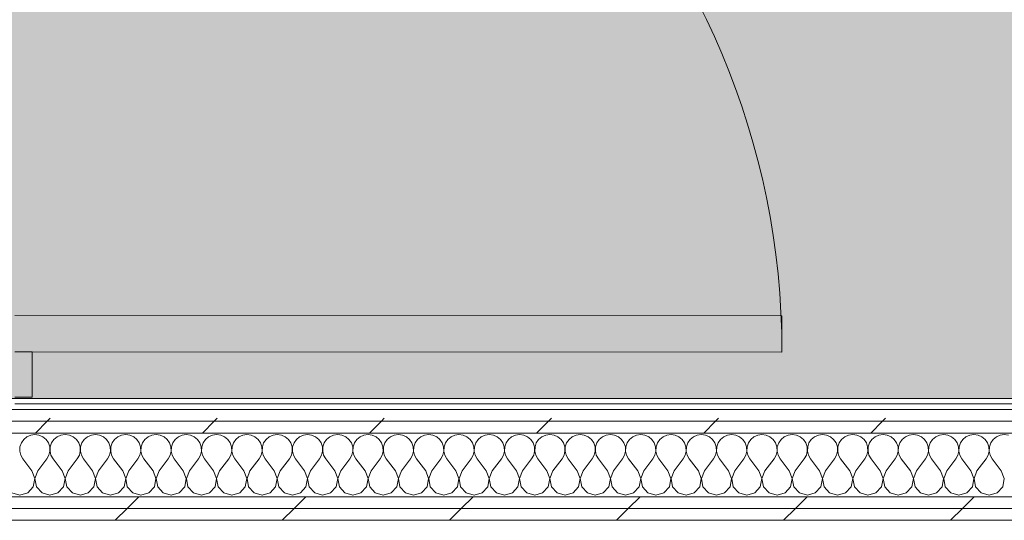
# Model space of a CAD drawing. Header units: millimetres. Extents: x -30280 to 19093, y -19284 to 4746.
# Tile 196 of 256: x -1550 to -467, y -17072 to -16521. Entities that reach past the tile are written whole.
import ezdxf

# ---------------------------------------------------------------- set-up
doc = ezdxf.new("R2010")
doc.units = ezdxf.units.MM
doc.header["$MEASUREMENT"] = 0
doc.linetypes.add('Wipeout_Contour', pattern=[1000, 0, -1000])
for name, color, linetype in [('Nuevo_07_CR_Cel Ras pladur', 7, 'Continuous'), ('Nuevo_08_E_Envans secs', 7, 'Continuous'), ('Nuevo_Puertas Archicad', 7, 'Continuous')]:
    doc.layers.add(name, color=color, linetype=linetype)
for name, color, linetype, lineweight, true_color in [('Nuevo_07_CR_Cel Ras pladur_Pluma_Nº__102', 7, 'Continuous', 5, 0xcccccc), ('Nuevo_08_E_Envans secs_Pluma_Nº__102', 7, 'Continuous', 5, 0xcccccc), ('Nuevo_08_E_Envans secs_Pluma_Nº__171', 171, 'Continuous', 13, 0xaaaaff), ('Nuevo_08_E_Envans secs_Pluma_Nº__177', 7, 'Continuous', 15, 0xf7e046), ('Nuevo_Puertas Archicad_Pluma_Nº__3', 7, 'Continuous', 5, 0xa4a4a4)]:
    doc.layers.add(name, color=color, linetype=linetype, lineweight=lineweight, true_color=true_color)
doc.layers.add('Nuevo_08_E_Envans secs_Pluma_Nº__1', color=7, linetype='Continuous', lineweight=5)
doc.layers.add('Nuevo_Puertas Archicad_Pluma_Nº__1', color=7, linetype='Continuous', lineweight=5)
pattern_1 = [(45, (0, 0), (-183.8478, 183.8478), [195, -65]), (45, (7e-14, 183.85), (-183.8478, 183.8478), [195, -65])]

# ---------------------------------------------------------------- blocks, each defined once
blk = doc.blocks.new('Forjado_1_1', base_point=(-28050.8, 1700.9))
at = {"layer": 'Nuevo_07_CR_Cel Ras pladur_Pluma_Nº__102', "linetype": 'Continuous', "lineweight": 0, "true_color": 0x333333}
h = blk.add_hatch(color=250, dxfattribs=at)
h.paths.add_polyline_path([(-28050.8, 1700.9), (-1702.1, 1700.9), (-1556.1, 1700.9), (-1556.1, -1704), (-1619.1, -1704), (-1619.1, -6940.7), (-1544.1, -6940.7), (-1544.1, -7505.7), (-1616.3, -7505.7), (-1616, -11924), (-1552.9, -11924), (-1552.9, -12504), (-2036.1, -12504), (-2036.1, -12340.7), (-6985.4, -12340.7), (-6985.4, -12549.3), (-7491.4, -12549.3), (-7491.4, -12393.7), (-10655.9, -12393.7), (-10657.1, -13685.1), (-1603.6, -13694.6), (-1609.2, -16938), (375.9, -16938), (375.9, -16739), (1128.9, -16739), (1128.9, -17067), (2622.9, -17067), (5778.9, -17067), (5778.9, -16739), (6378.9, -16739), (6378.9, -12489), (5778.9, -12489), (5763.9, -12070), (3832.9, -12070), (2768.9, -12070), (2768.9, -12619.1), (2622.9, -12619.1), (2622.9, -12070), (843.9, -12070), (843.9, -12504), (363.9, -12504), (363.9, -11924), (6641.9, -11924), (6627.9, -9204), (6003.9, -9207.4), (6010.9, -7490.7), (5790.9, -7490.7), (5790.9, -6940.7), (6010.9, -6940.7), (6010.9, -1710.7), (5770.9, -1710.7), (5770.9, 3861.7), (-28038.8, 3861.7)])
h.paths.add_polyline_path([(7.4, -9099.1), (-1192.6, -9099.1), (-1192.6, 1700.9), (7.4, 1700.9)], flags=0)
h.paths.add_polyline_path([(-1181.1, -11348.2), (-1181.1, -9848.2), (5718.9, -9848.2), (5718.9, -11348.2)], flags=0)
h.paths.add_polyline_path([(38, -16371.5), (-1162, -16371.5), (-1162, -12771.5), (38, -12771.5)], flags=0)
h.paths.add_polyline_path([(2309.4, -16371.5), (1109.4, -16371.5), (1109.4, -12771.5), (2309.4, -12771.5)], flags=0)
h.paths.add_polyline_path([(2226.8, -8799.1), (2226.8, 1400.9), (3726.8, 1400.9), (3726.8, -8799.1)], flags=0)
h.paths.add_polyline_path([(3832.9, -12471.5), (5032.9, -12471.5), (5032.9, -16671.5), (3832.9, -16671.5)], flags=0)
at = {"layer": 'Nuevo_07_CR_Cel Ras pladur_Pluma_Nº__102', "color": 254, "linetype": 'Continuous', "lineweight": 5, "true_color": 0xcccccc, "flags": 128}
blk.add_lwpolyline([(1128.9, -16739), (375.9, -16739), (375.9, -16938), (-1609.2, -16938), (-1603.6, -13694.6), (-10657.1, -13685.1), (-10655.9, -12393.7), (-7491.4, -12393.7), (-7491.4, -12549.3), (-6985.4, -12549.3), (-6985.4, -12340.7), (-2036.1, -12340.7), (-2036.1, -12504), (-1552.9, -12504), (-1552.9, -11924), (-1616, -11924), (-1616.3, -7505.7)], dxfattribs=at)
blk = doc.blocks.new('Puerta 27_6')
at = {"layer": 'Nuevo_Puertas Archicad_Pluma_Nº__1', "color": 7, "linetype": 'Continuous', "lineweight": 5}
for p, q in [((382, 0), (382, 844)), ((382, 844), (422, 844)), ((422, 844), (422, 0)), ((422, 19), (472, 19)), ((422, 0), (422, 19)), ((472, 19), (472, 0))]:
    blk.add_line(p, q, dxfattribs=at)
at = {"layer": 'Nuevo_Puertas Archicad_Pluma_Nº__3', "color": 253, "linetype": 'Continuous', "lineweight": 5, "true_color": 0xa4a4a4}
blk.add_arc((422, 0), 844, 90, 180, dxfattribs=at)
blk = doc.blocks.new('Muro_61_1', base_point=(-1689.4, -17084))
at = {"layer": 'Nuevo_Puertas Archicad', "color": 253, "linetype": 'Continuous', "lineweight": 5, "true_color": 0xa4a4a6, "zscale": 1000, "rotation": 269.9576557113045}
blk.add_blockref('Puerta 27_6', (-1555, -16464.6), dxfattribs=at)
blk = doc.blocks.new('*X770')
at = {"layer": 'Nuevo_08_E_Envans secs_Pluma_Nº__102', "color": 254, "linetype": 'Continuous', "lineweight": 5, "true_color": 0xcccccc}
for p, q in [((-1548.2, -16986.9), (-1549.7, -16991.2)), ((-1545.6, -16983.1), (-1548.2, -16986.9)), ((-1542.1, -16980.1), (-1545.6, -16983.1)), ((-1537.9, -16978.3), (-1542.1, -16980.1)), ((-1533.3, -16977.6), (-1537.9, -16978.3)), ((-1528.8, -16978.3), (-1533.3, -16977.6)), ((-1524.6, -16980.1), (-1528.8, -16978.3)), ((-1521, -16983.1), (-1524.6, -16980.1)), ((-1518.4, -16986.9), (-1521, -16983.1)), ((-1517, -16991.2), (-1518.4, -16986.9)), ((-1514.9, -16986.9), (-1516.4, -16991.2)), ((-1512.3, -16983.1), (-1514.9, -16986.9)), ((-1508.8, -16980.1), (-1512.3, -16983.1)), ((-1504.6, -16978.3), (-1508.8, -16980.1)), ((-1500, -16977.6), (-1504.6, -16978.3)), ((-1495.4, -16978.3), (-1500, -16977.6)), ((-1491.2, -16980.1), (-1495.4, -16978.3)), ((-1487.7, -16983.1), (-1491.2, -16980.1)), ((-1485.1, -16986.9), (-1487.7, -16983.1)), ((-1483.6, -16991.2), (-1485.1, -16986.9)), ((-1481.6, -16986.9), (-1483, -16991.2)), ((-1479, -16983.1), (-1481.6, -16986.9)), ((-1475.4, -16980.1), (-1479, -16983.1)), ((-1471.2, -16978.3), (-1475.4, -16980.1)), ((-1466.7, -16977.6), (-1471.2, -16978.3)), ((-1462.1, -16978.3), (-1466.7, -16977.6)), ((-1457.9, -16980.1), (-1462.1, -16978.3)), ((-1454.4, -16983.1), (-1457.9, -16980.1)), ((-1451.8, -16986.9), (-1454.4, -16983.1)), ((-1450.3, -16991.2), (-1451.8, -16986.9)), ((-1448.2, -16986.9), (-1449.7, -16991.2)), ((-1445.6, -16983.1), (-1448.2, -16986.9)), ((-1442.1, -16980.1), (-1445.6, -16983.1)), ((-1437.9, -16978.3), (-1442.1, -16980.1)), ((-1433.3, -16977.6), (-1437.9, -16978.3)), ((-1428.8, -16978.3), (-1433.3, -16977.6)), ((-1424.6, -16980.1), (-1428.8, -16978.3)), ((-1421, -16983.1), (-1424.6, -16980.1)), ((-1418.4, -16986.9), (-1421, -16983.1)), ((-1417, -16991.2), (-1418.4, -16986.9)), ((-1414.9, -16986.9), (-1416.4, -16991.2)), ((-1412.3, -16983.1), (-1414.9, -16986.9)), ((-1408.8, -16980.1), (-1412.3, -16983.1)), ((-1404.6, -16978.3), (-1408.8, -16980.1)), ((-1400, -16977.6), (-1404.6, -16978.3)), ((-1395.4, -16978.3), (-1400, -16977.6)), ((-1391.2, -16980.1), (-1395.4, -16978.3)), ((-1387.7, -16983.1), (-1391.2, -16980.1)), ((-1385.1, -16986.9), (-1387.7, -16983.1)), ((-1383.6, -16991.2), (-1385.1, -16986.9)), ((-1381.6, -16986.9), (-1383, -16991.2)), ((-1379, -16983.1), (-1381.6, -16986.9)), ((-1375.4, -16980.1), (-1379, -16983.1)), ((-1371.2, -16978.3), (-1375.4, -16980.1)), ((-1366.7, -16977.6), (-1371.2, -16978.3)), ((-1362.1, -16978.3), (-1366.7, -16977.6)), ((-1357.9, -16980.1), (-1362.1, -16978.3)), ((-1354.4, -16983.1), (-1357.9, -16980.1)), ((-1351.8, -16986.9), (-1354.4, -16983.1)), ((-1350.3, -16991.2), (-1351.8, -16986.9)), ((-1348.2, -16986.9), (-1349.7, -16991.2)), ((-1345.6, -16983.1), (-1348.2, -16986.9)), ((-1342.1, -16980.1), (-1345.6, -16983.1)), ((-1337.9, -16978.3), (-1342.1, -16980.1)), ((-1333.3, -16977.6), (-1337.9, -16978.3)), ((-1328.8, -16978.3), (-1333.3, -16977.6)), ((-1324.6, -16980.1), (-1328.8, -16978.3)), ((-1321, -16983.1), (-1324.6, -16980.1)), ((-1318.4, -16986.9), (-1321, -16983.1)), ((-1317, -16991.2), (-1318.4, -16986.9)), ((-1314.9, -16986.9), (-1316.4, -16991.2)), ((-1312.3, -16983.1), (-1314.9, -16986.9)), ((-1308.8, -16980.1), (-1312.3, -16983.1)), ((-1304.6, -16978.3), (-1308.8, -16980.1)), ((-1300, -16977.6), (-1304.6, -16978.3)), ((-1295.4, -16978.3), (-1300, -16977.6)), ((-1291.2, -16980.1), (-1295.4, -16978.3)), ((-1287.7, -16983.1), (-1291.2, -16980.1)), ((-1285.1, -16986.9), (-1287.7, -16983.1)), ((-1283.6, -16991.2), (-1285.1, -16986.9)), ((-1281.6, -16986.9), (-1283, -16991.2)), ((-1279, -16983.1), (-1281.6, -16986.9)), ((-1275.4, -16980.1), (-1279, -16983.1)), ((-1271.2, -16978.3), (-1275.4, -16980.1)), ((-1266.7, -16977.6), (-1271.2, -16978.3)), ((-1262.1, -16978.3), (-1266.7, -16977.6)), ((-1257.9, -16980.1), (-1262.1, -16978.3)), ((-1254.4, -16983.1), (-1257.9, -16980.1)), ((-1251.8, -16986.9), (-1254.4, -16983.1)), ((-1250.3, -16991.2), (-1251.8, -16986.9)), ((-1248.2, -16986.9), (-1249.7, -16991.2)), ((-1245.6, -16983.1), (-1248.2, -16986.9)), ((-1242.1, -16980.1), (-1245.6, -16983.1)), ((-1237.9, -16978.3), (-1242.1, -16980.1)), ((-1233.3, -16977.6), (-1237.9, -16978.3)), ((-1228.8, -16978.3), (-1233.3, -16977.6)), ((-1224.6, -16980.1), (-1228.8, -16978.3)), ((-1221, -16983.1), (-1224.6, -16980.1)), ((-1218.4, -16986.9), (-1221, -16983.1)), ((-1217, -16991.2), (-1218.4, -16986.9)), ((-1214.9, -16986.9), (-1216.4, -16991.2)), ((-1212.3, -16983.1), (-1214.9, -16986.9)), ((-1208.8, -16980.1), (-1212.3, -16983.1)), ((-1204.6, -16978.3), (-1208.8, -16980.1)), ((-1200, -16977.6), (-1204.6, -16978.3)), ((-1195.4, -16978.3), (-1200, -16977.6)), ((-1191.2, -16980.1), (-1195.4, -16978.3)), ((-1187.7, -16983.1), (-1191.2, -16980.1)), ((-1185.1, -16986.9), (-1187.7, -16983.1)), ((-1183.6, -16991.2), (-1185.1, -16986.9)), ((-1181.6, -16986.9), (-1183, -16991.2)), ((-1179, -16983.1), (-1181.6, -16986.9)), ((-1175.4, -16980.1), (-1179, -16983.1)), ((-1171.2, -16978.3), (-1175.4, -16980.1)), ((-1166.7, -16977.6), (-1171.2, -16978.3)), ((-1162.1, -16978.3), (-1166.7, -16977.6)), ((-1157.9, -16980.1), (-1162.1, -16978.3)), ((-1154.4, -16983.1), (-1157.9, -16980.1)), ((-1151.8, -16986.9), (-1154.4, -16983.1)), ((-1150.3, -16991.2), (-1151.8, -16986.9)), ((-1148.2, -16986.9), (-1149.7, -16991.2)), ((-1145.6, -16983.1), (-1148.2, -16986.9)), ((-1142.1, -16980.1), (-1145.6, -16983.1)), ((-1137.9, -16978.3), (-1142.1, -16980.1)), ((-1133.3, -16977.6), (-1137.9, -16978.3)), ((-1128.8, -16978.3), (-1133.3, -16977.6)), ((-1124.6, -16980.1), (-1128.8, -16978.3)), ((-1121, -16983.1), (-1124.6, -16980.1)), ((-1118.4, -16986.9), (-1121, -16983.1)), ((-1117, -16991.2), (-1118.4, -16986.9)), ((-1114.9, -16986.9), (-1116.4, -16991.2)), ((-1112.3, -16983.1), (-1114.9, -16986.9)), ((-1108.8, -16980.1), (-1112.3, -16983.1)), ((-1104.6, -16978.3), (-1108.8, -16980.1)), ((-1100, -16977.6), (-1104.6, -16978.3)), ((-1095.4, -16978.3), (-1100, -16977.6)), ((-1091.2, -16980.1), (-1095.4, -16978.3)), ((-1087.7, -16983.1), (-1091.2, -16980.1)), ((-1085.1, -16986.9), (-1087.7, -16983.1)), ((-1083.6, -16991.2), (-1085.1, -16986.9)), ((-1081.6, -16986.9), (-1083, -16991.2)), ((-1079, -16983.1), (-1081.6, -16986.9)), ((-1075.4, -16980.1), (-1079, -16983.1)), ((-1071.2, -16978.3), (-1075.4, -16980.1)), ((-1066.7, -16977.6), (-1071.2, -16978.3)), ((-1062.1, -16978.3), (-1066.7, -16977.6)), ((-1057.9, -16980.1), (-1062.1, -16978.3)), ((-1054.4, -16983.1), (-1057.9, -16980.1)), ((-1051.8, -16986.9), (-1054.4, -16983.1)), ((-1050.3, -16991.2), (-1051.8, -16986.9)), ((-1048.2, -16986.9), (-1049.7, -16991.2)), ((-1045.6, -16983.1), (-1048.2, -16986.9)), ((-1042.1, -16980.1), (-1045.6, -16983.1)), ((-1037.9, -16978.3), (-1042.1, -16980.1)), ((-1033.3, -16977.6), (-1037.9, -16978.3)), ((-1028.8, -16978.3), (-1033.3, -16977.6)), ((-1024.6, -16980.1), (-1028.8, -16978.3)), ((-1021, -16983.1), (-1024.6, -16980.1)), ((-1018.4, -16986.9), (-1021, -16983.1)), ((-1017, -16991.2), (-1018.4, -16986.9)), ((-1014.9, -16986.9), (-1016.4, -16991.2)), ((-1012.3, -16983.1), (-1014.9, -16986.9)), ((-1008.8, -16980.1), (-1012.3, -16983.1)), ((-1004.6, -16978.3), (-1008.8, -16980.1)), ((-1000, -16977.6), (-1004.6, -16978.3)), ((-995.4, -16978.3), (-1000, -16977.6)), ((-991.2, -16980.1), (-995.4, -16978.3)), ((-987.7, -16983.1), (-991.2, -16980.1)), ((-985.1, -16986.9), (-987.7, -16983.1)), ((-983.6, -16991.2), (-985.1, -16986.9)), ((-981.6, -16986.9), (-983, -16991.2)), ((-979, -16983.1), (-981.6, -16986.9)), ((-975.4, -16980.1), (-979, -16983.1)), ((-971.2, -16978.3), (-975.4, -16980.1)), ((-966.7, -16977.6), (-971.2, -16978.3)), ((-962.1, -16978.3), (-966.7, -16977.6)), ((-957.9, -16980.1), (-962.1, -16978.3)), ((-954.4, -16983.1), (-957.9, -16980.1)), ((-951.8, -16986.9), (-954.4, -16983.1)), ((-950.3, -16991.2), (-951.8, -16986.9)), ((-948.2, -16986.9), (-949.7, -16991.2)), ((-945.6, -16983.1), (-948.2, -16986.9)), ((-942.1, -16980.1), (-945.6, -16983.1)), ((-937.9, -16978.3), (-942.1, -16980.1)), ((-933.3, -16977.6), (-937.9, -16978.3)), ((-928.8, -16978.3), (-933.3, -16977.6)), ((-924.6, -16980.1), (-928.8, -16978.3)), ((-921, -16983.1), (-924.6, -16980.1)), ((-918.4, -16986.9), (-921, -16983.1)), ((-917, -16991.2), (-918.4, -16986.9)), ((-914.9, -16986.9), (-916.4, -16991.2)), ((-912.3, -16983.1), (-914.9, -16986.9)), ((-908.8, -16980.1), (-912.3, -16983.1)), ((-904.6, -16978.3), (-908.8, -16980.1)), ((-900, -16977.6), (-904.6, -16978.3)), ((-895.4, -16978.3), (-900, -16977.6)), ((-891.2, -16980.1), (-895.4, -16978.3)), ((-887.7, -16983.1), (-891.2, -16980.1)), ((-885.1, -16986.9), (-887.7, -16983.1)), ((-883.6, -16991.2), (-885.1, -16986.9)), ((-881.6, -16986.9), (-883, -16991.2)), ((-879, -16983.1), (-881.6, -16986.9)), ((-875.4, -16980.1), (-879, -16983.1)), ((-871.2, -16978.3), (-875.4, -16980.1)), ((-866.7, -16977.6), (-871.2, -16978.3)), ((-862.1, -16978.3), (-866.7, -16977.6)), ((-857.9, -16980.1), (-862.1, -16978.3)), ((-854.4, -16983.1), (-857.9, -16980.1)), ((-851.8, -16986.9), (-854.4, -16983.1)), ((-850.3, -16991.2), (-851.8, -16986.9)), ((-848.2, -16986.9), (-849.7, -16991.2)), ((-845.6, -16983.1), (-848.2, -16986.9)), ((-842.1, -16980.1), (-845.6, -16983.1)), ((-837.9, -16978.3), (-842.1, -16980.1)), ((-833.3, -16977.6), (-837.9, -16978.3)), ((-828.8, -16978.3), (-833.3, -16977.6)), ((-824.6, -16980.1), (-828.8, -16978.3)), ((-821, -16983.1), (-824.6, -16980.1)), ((-818.4, -16986.9), (-821, -16983.1)), ((-817, -16991.2), (-818.4, -16986.9)), ((-814.9, -16986.9), (-816.4, -16991.2)), ((-812.3, -16983.1), (-814.9, -16986.9)), ((-808.8, -16980.1), (-812.3, -16983.1)), ((-804.6, -16978.3), (-808.8, -16980.1)), ((-800, -16977.6), (-804.6, -16978.3)), ((-795.4, -16978.3), (-800, -16977.6)), ((-791.2, -16980.1), (-795.4, -16978.3)), ((-787.7, -16983.1), (-791.2, -16980.1)), ((-785.1, -16986.9), (-787.7, -16983.1)), ((-783.6, -16991.2), (-785.1, -16986.9)), ((-781.6, -16986.9), (-783, -16991.2)), ((-779, -16983.1), (-781.6, -16986.9)), ((-775.4, -16980.1), (-779, -16983.1)), ((-771.2, -16978.3), (-775.4, -16980.1)), ((-766.7, -16977.6), (-771.2, -16978.3)), ((-762.1, -16978.3), (-766.7, -16977.6)), ((-757.9, -16980.1), (-762.1, -16978.3)), ((-754.4, -16983.1), (-757.9, -16980.1)), ((-751.8, -16986.9), (-754.4, -16983.1)), ((-750.3, -16991.2), (-751.8, -16986.9)), ((-748.2, -16986.9), (-749.7, -16991.2)), ((-745.6, -16983.1), (-748.2, -16986.9)), ((-742.1, -16980.1), (-745.6, -16983.1)), ((-737.9, -16978.3), (-742.1, -16980.1)), ((-733.3, -16977.6), (-737.9, -16978.3)), ((-728.8, -16978.3), (-733.3, -16977.6)), ((-724.6, -16980.1), (-728.8, -16978.3)), ((-721, -16983.1), (-724.6, -16980.1)), ((-718.4, -16986.9), (-721, -16983.1)), ((-717, -16991.2), (-718.4, -16986.9)), ((-714.9, -16986.9), (-716.4, -16991.2)), ((-712.3, -16983.1), (-714.9, -16986.9)), ((-708.8, -16980.1), (-712.3, -16983.1)), ((-704.6, -16978.3), (-708.8, -16980.1)), ((-700, -16977.6), (-704.6, -16978.3)), ((-695.4, -16978.3), (-700, -16977.6)), ((-691.2, -16980.1), (-695.4, -16978.3)), ((-687.7, -16983.1), (-691.2, -16980.1)), ((-685.1, -16986.9), (-687.7, -16983.1)), ((-683.6, -16991.2), (-685.1, -16986.9)), ((-681.6, -16986.9), (-683, -16991.2)), ((-679, -16983.1), (-681.6, -16986.9)), ((-675.4, -16980.1), (-679, -16983.1)), ((-671.2, -16978.3), (-675.4, -16980.1)), ((-666.7, -16977.6), (-671.2, -16978.3)), ((-662.1, -16978.3), (-666.7, -16977.6)), ((-657.9, -16980.1), (-662.1, -16978.3)), ((-654.4, -16983.1), (-657.9, -16980.1)), ((-651.8, -16986.9), (-654.4, -16983.1)), ((-650.3, -16991.2), (-651.8, -16986.9)), ((-648.2, -16986.9), (-649.7, -16991.2)), ((-645.6, -16983.1), (-648.2, -16986.9)), ((-642.1, -16980.1), (-645.6, -16983.1)), ((-637.9, -16978.3), (-642.1, -16980.1)), ((-633.3, -16977.6), (-637.9, -16978.3)), ((-628.8, -16978.3), (-633.3, -16977.6)), ((-624.6, -16980.1), (-628.8, -16978.3)), ((-621, -16983.1), (-624.6, -16980.1)), ((-618.4, -16986.9), (-621, -16983.1)), ((-617, -16991.2), (-618.4, -16986.9)), ((-614.9, -16986.9), (-616.4, -16991.2)), ((-612.3, -16983.1), (-614.9, -16986.9)), ((-608.8, -16980.1), (-612.3, -16983.1)), ((-604.6, -16978.3), (-608.8, -16980.1)), ((-600, -16977.6), (-604.6, -16978.3)), ((-595.4, -16978.3), (-600, -16977.6)), ((-591.2, -16980.1), (-595.4, -16978.3)), ((-587.7, -16983.1), (-591.2, -16980.1)), ((-585.1, -16986.9), (-587.7, -16983.1)), ((-583.6, -16991.2), (-585.1, -16986.9)), ((-581.6, -16986.9), (-583, -16991.2)), ((-579, -16983.1), (-581.6, -16986.9)), ((-575.4, -16980.1), (-579, -16983.1)), ((-571.2, -16978.3), (-575.4, -16980.1)), ((-566.7, -16977.6), (-571.2, -16978.3)), ((-562.1, -16978.3), (-566.7, -16977.6)), ((-557.9, -16980.1), (-562.1, -16978.3)), ((-554.4, -16983.1), (-557.9, -16980.1)), ((-551.8, -16986.9), (-554.4, -16983.1)), ((-550.3, -16991.2), (-551.8, -16986.9)), ((-548.2, -16986.9), (-549.7, -16991.2)), ((-545.6, -16983.1), (-548.2, -16986.9)), ((-542.1, -16980.1), (-545.6, -16983.1)), ((-537.9, -16978.3), (-542.1, -16980.1)), ((-533.3, -16977.6), (-537.9, -16978.3)), ((-528.8, -16978.3), (-533.3, -16977.6)), ((-524.6, -16980.1), (-528.8, -16978.3)), ((-521, -16983.1), (-524.6, -16980.1)), ((-518.4, -16986.9), (-521, -16983.1)), ((-517, -16991.2), (-518.4, -16986.9)), ((-514.9, -16986.9), (-516.4, -16991.2)), ((-512.3, -16983.1), (-514.9, -16986.9)), ((-508.8, -16980.1), (-512.3, -16983.1)), ((-504.6, -16978.3), (-508.8, -16980.1)), ((-500, -16977.6), (-504.6, -16978.3)), ((-495.4, -16978.3), (-500, -16977.6)), ((-491.2, -16980.1), (-495.4, -16978.3)), ((-487.7, -16983.1), (-491.2, -16980.1)), ((-485.1, -16986.9), (-487.7, -16983.1)), ((-483.6, -16991.2), (-485.1, -16986.9)), ((-481.6, -16986.9), (-483, -16991.2)), ((-479, -16983.1), (-481.6, -16986.9)), ((-475.4, -16980.1), (-479, -16983.1)), ((-471.2, -16978.3), (-475.4, -16980.1)), ((-466.7, -16977.6), (-471.2, -16978.3)), ((-462.1, -16978.3), (-466.7, -16977.6)), ((-1549.7, -16991.2), (-1549.9, -16995.8)), ((-1549.9, -16995.8), (-1548.9, -17000.3)), ((-1517.8, -17000.3), (-1516.7, -16995.8)), ((-1516.7, -16995.8), (-1517, -16991.2)), ((-1516.4, -16991.2), (-1516.6, -16995.8)), ((-1516.6, -16995.8), (-1515.6, -17000.3)), ((-1484.4, -17000.3), (-1483.4, -16995.8)), ((-1483.4, -16995.8), (-1483.6, -16991.2)), ((-1483, -16991.2), (-1483.3, -16995.8)), ((-1483.3, -16995.8), (-1482.2, -17000.3)), ((-1451.1, -17000.3), (-1450.1, -16995.8)), ((-1450.1, -16995.8), (-1450.3, -16991.2)), ((-1449.7, -16991.2), (-1449.9, -16995.8)), ((-1449.9, -16995.8), (-1448.9, -17000.3)), ((-1417.8, -17000.3), (-1416.7, -16995.8)), ((-1416.7, -16995.8), (-1417, -16991.2)), ((-1416.4, -16991.2), (-1416.6, -16995.8)), ((-1416.6, -16995.8), (-1415.6, -17000.3)), ((-1384.4, -17000.3), (-1383.4, -16995.8)), ((-1383.4, -16995.8), (-1383.6, -16991.2)), ((-1383, -16991.2), (-1383.3, -16995.8)), ((-1383.3, -16995.8), (-1382.2, -17000.3)), ((-1351.1, -17000.3), (-1350.1, -16995.8)), ((-1350.1, -16995.8), (-1350.3, -16991.2)), ((-1349.7, -16991.2), (-1349.9, -16995.8)), ((-1349.9, -16995.8), (-1348.9, -17000.3)), ((-1317.8, -17000.3), (-1316.7, -16995.8)), ((-1316.7, -16995.8), (-1317, -16991.2)), ((-1316.4, -16991.2), (-1316.6, -16995.8)), ((-1316.6, -16995.8), (-1315.6, -17000.3)), ((-1284.4, -17000.3), (-1283.4, -16995.8)), ((-1283.4, -16995.8), (-1283.6, -16991.2)), ((-1283, -16991.2), (-1283.3, -16995.8)), ((-1283.3, -16995.8), (-1282.2, -17000.3)), ((-1251.1, -17000.3), (-1250.1, -16995.8)), ((-1250.1, -16995.8), (-1250.3, -16991.2)), ((-1249.7, -16991.2), (-1249.9, -16995.8)), ((-1249.9, -16995.8), (-1248.9, -17000.3)), ((-1217.8, -17000.3), (-1216.7, -16995.8)), ((-1216.7, -16995.8), (-1217, -16991.2)), ((-1216.4, -16991.2), (-1216.6, -16995.8)), ((-1216.6, -16995.8), (-1215.6, -17000.3)), ((-1184.4, -17000.3), (-1183.4, -16995.8)), ((-1183.4, -16995.8), (-1183.6, -16991.2)), ((-1183, -16991.2), (-1183.3, -16995.8)), ((-1183.3, -16995.8), (-1182.2, -17000.3)), ((-1151.1, -17000.3), (-1150.1, -16995.8)), ((-1150.1, -16995.8), (-1150.3, -16991.2)), ((-1149.7, -16991.2), (-1149.9, -16995.8)), ((-1149.9, -16995.8), (-1148.9, -17000.3)), ((-1117.8, -17000.3), (-1116.7, -16995.8)), ((-1116.7, -16995.8), (-1117, -16991.2)), ((-1116.4, -16991.2), (-1116.6, -16995.8)), ((-1116.6, -16995.8), (-1115.6, -17000.3)), ((-1084.4, -17000.3), (-1083.4, -16995.8)), ((-1083.4, -16995.8), (-1083.6, -16991.2)), ((-1083, -16991.2), (-1083.3, -16995.8)), ((-1083.3, -16995.8), (-1082.2, -17000.3)), ((-1051.1, -17000.3), (-1050.1, -16995.8)), ((-1050.1, -16995.8), (-1050.3, -16991.2)), ((-1049.7, -16991.2), (-1049.9, -16995.8)), ((-1049.9, -16995.8), (-1048.9, -17000.3)), ((-1017.8, -17000.3), (-1016.7, -16995.8)), ((-1016.7, -16995.8), (-1017, -16991.2)), ((-1016.4, -16991.2), (-1016.6, -16995.8)), ((-1016.6, -16995.8), (-1015.6, -17000.3)), ((-984.4, -17000.3), (-983.4, -16995.8)), ((-983.4, -16995.8), (-983.6, -16991.2)), ((-983, -16991.2), (-983.3, -16995.8)), ((-983.3, -16995.8), (-982.2, -17000.3)), ((-951.1, -17000.3), (-950.1, -16995.8)), ((-950.1, -16995.8), (-950.3, -16991.2)), ((-949.7, -16991.2), (-949.9, -16995.8)), ((-949.9, -16995.8), (-948.9, -17000.3)), ((-917.8, -17000.3), (-916.7, -16995.8)), ((-916.7, -16995.8), (-917, -16991.2)), ((-916.4, -16991.2), (-916.6, -16995.8)), ((-916.6, -16995.8), (-915.6, -17000.3)), ((-884.4, -17000.3), (-883.4, -16995.8)), ((-883.4, -16995.8), (-883.6, -16991.2)), ((-883, -16991.2), (-883.3, -16995.8)), ((-883.3, -16995.8), (-882.2, -17000.3)), ((-851.1, -17000.3), (-850.1, -16995.8)), ((-850.1, -16995.8), (-850.3, -16991.2)), ((-849.7, -16991.2), (-849.9, -16995.8)), ((-849.9, -16995.8), (-848.9, -17000.3)), ((-817.8, -17000.3), (-816.7, -16995.8)), ((-816.7, -16995.8), (-817, -16991.2)), ((-816.4, -16991.2), (-816.6, -16995.8)), ((-816.6, -16995.8), (-815.6, -17000.3)), ((-784.4, -17000.3), (-783.4, -16995.8)), ((-783.4, -16995.8), (-783.6, -16991.2)), ((-783, -16991.2), (-783.3, -16995.8)), ((-783.3, -16995.8), (-782.2, -17000.3)), ((-751.1, -17000.3), (-750.1, -16995.8)), ((-750.1, -16995.8), (-750.3, -16991.2)), ((-749.7, -16991.2), (-749.9, -16995.8)), ((-749.9, -16995.8), (-748.9, -17000.3)), ((-717.8, -17000.3), (-716.7, -16995.8)), ((-716.7, -16995.8), (-717, -16991.2)), ((-716.4, -16991.2), (-716.6, -16995.8)), ((-716.6, -16995.8), (-715.6, -17000.3)), ((-684.4, -17000.3), (-683.4, -16995.8)), ((-683.4, -16995.8), (-683.6, -16991.2)), ((-683, -16991.2), (-683.3, -16995.8)), ((-683.3, -16995.8), (-682.2, -17000.3)), ((-651.1, -17000.3), (-650.1, -16995.8)), ((-650.1, -16995.8), (-650.3, -16991.2)), ((-649.7, -16991.2), (-649.9, -16995.8)), ((-649.9, -16995.8), (-648.9, -17000.3)), ((-617.8, -17000.3), (-616.7, -16995.8)), ((-616.7, -16995.8), (-617, -16991.2)), ((-616.4, -16991.2), (-616.6, -16995.8)), ((-616.6, -16995.8), (-615.6, -17000.3)), ((-584.4, -17000.3), (-583.4, -16995.8)), ((-583.4, -16995.8), (-583.6, -16991.2)), ((-583, -16991.2), (-583.3, -16995.8)), ((-583.3, -16995.8), (-582.2, -17000.3)), ((-551.1, -17000.3), (-550.1, -16995.8)), ((-550.1, -16995.8), (-550.3, -16991.2)), ((-549.7, -16991.2), (-549.9, -16995.8)), ((-549.9, -16995.8), (-548.9, -17000.3)), ((-517.8, -17000.3), (-516.7, -16995.8)), ((-516.7, -16995.8), (-517, -16991.2)), ((-516.4, -16991.2), (-516.6, -16995.8)), ((-516.6, -16995.8), (-515.6, -17000.3)), ((-484.4, -17000.3), (-483.4, -16995.8)), ((-483.4, -16995.8), (-483.6, -16991.2)), ((-483, -16991.2), (-483.3, -16995.8)), ((-483.3, -16995.8), (-482.2, -17000.3)), ((-1548.9, -17000.3), (-1546.7, -17004.3)), ((-1536.7, -17017.6), (-1546.7, -17004.3)), ((-1530, -17017.6), (-1520, -17004.3)), ((-1520, -17004.3), (-1517.8, -17000.3)), ((-1515.6, -17000.3), (-1513.3, -17004.3)), ((-1503.3, -17017.6), (-1513.3, -17004.3)), ((-1496.7, -17017.6), (-1486.7, -17004.3)), ((-1486.7, -17004.3), (-1484.4, -17000.3)), ((-1482.2, -17000.3), (-1480, -17004.3)), ((-1470, -17017.6), (-1480, -17004.3)), ((-1463.3, -17017.6), (-1453.3, -17004.3)), ((-1453.3, -17004.3), (-1451.1, -17000.3)), ((-1448.9, -17000.3), (-1446.7, -17004.3)), ((-1436.7, -17017.6), (-1446.7, -17004.3)), ((-1430, -17017.6), (-1420, -17004.3)), ((-1420, -17004.3), (-1417.8, -17000.3)), ((-1415.6, -17000.3), (-1413.3, -17004.3)), ((-1403.3, -17017.6), (-1413.3, -17004.3)), ((-1396.7, -17017.6), (-1386.7, -17004.3)), ((-1386.7, -17004.3), (-1384.4, -17000.3)), ((-1382.2, -17000.3), (-1380, -17004.3)), ((-1370, -17017.6), (-1380, -17004.3)), ((-1363.3, -17017.6), (-1353.3, -17004.3)), ((-1353.3, -17004.3), (-1351.1, -17000.3)), ((-1348.9, -17000.3), (-1346.7, -17004.3)), ((-1336.7, -17017.6), (-1346.7, -17004.3)), ((-1330, -17017.6), (-1320, -17004.3)), ((-1320, -17004.3), (-1317.8, -17000.3)), ((-1315.6, -17000.3), (-1313.3, -17004.3)), ((-1303.3, -17017.6), (-1313.3, -17004.3)), ((-1296.7, -17017.6), (-1286.7, -17004.3)), ((-1286.7, -17004.3), (-1284.4, -17000.3)), ((-1282.2, -17000.3), (-1280, -17004.3)), ((-1270, -17017.6), (-1280, -17004.3)), ((-1263.3, -17017.6), (-1253.3, -17004.3)), ((-1253.3, -17004.3), (-1251.1, -17000.3)), ((-1248.9, -17000.3), (-1246.7, -17004.3)), ((-1236.7, -17017.6), (-1246.7, -17004.3)), ((-1230, -17017.6), (-1220, -17004.3)), ((-1220, -17004.3), (-1217.8, -17000.3)), ((-1215.6, -17000.3), (-1213.3, -17004.3)), ((-1203.3, -17017.6), (-1213.3, -17004.3)), ((-1196.7, -17017.6), (-1186.7, -17004.3)), ((-1186.7, -17004.3), (-1184.4, -17000.3)), ((-1182.2, -17000.3), (-1180, -17004.3)), ((-1170, -17017.6), (-1180, -17004.3)), ((-1163.3, -17017.6), (-1153.3, -17004.3)), ((-1153.3, -17004.3), (-1151.1, -17000.3)), ((-1148.9, -17000.3), (-1146.7, -17004.3)), ((-1136.7, -17017.6), (-1146.7, -17004.3)), ((-1130, -17017.6), (-1120, -17004.3)), ((-1120, -17004.3), (-1117.8, -17000.3)), ((-1115.6, -17000.3), (-1113.3, -17004.3)), ((-1103.3, -17017.6), (-1113.3, -17004.3)), ((-1096.7, -17017.6), (-1086.7, -17004.3)), ((-1086.7, -17004.3), (-1084.4, -17000.3)), ((-1082.2, -17000.3), (-1080, -17004.3)), ((-1070, -17017.6), (-1080, -17004.3)), ((-1063.3, -17017.6), (-1053.3, -17004.3)), ((-1053.3, -17004.3), (-1051.1, -17000.3)), ((-1048.9, -17000.3), (-1046.7, -17004.3)), ((-1036.7, -17017.6), (-1046.7, -17004.3)), ((-1030, -17017.6), (-1020, -17004.3)), ((-1020, -17004.3), (-1017.8, -17000.3)), ((-1015.6, -17000.3), (-1013.3, -17004.3)), ((-1003.3, -17017.6), (-1013.3, -17004.3)), ((-996.7, -17017.6), (-986.7, -17004.3)), ((-986.7, -17004.3), (-984.4, -17000.3)), ((-982.2, -17000.3), (-980, -17004.3)), ((-970, -17017.6), (-980, -17004.3)), ((-963.3, -17017.6), (-953.3, -17004.3)), ((-953.3, -17004.3), (-951.1, -17000.3)), ((-948.9, -17000.3), (-946.7, -17004.3)), ((-936.7, -17017.6), (-946.7, -17004.3)), ((-930, -17017.6), (-920, -17004.3)), ((-920, -17004.3), (-917.8, -17000.3)), ((-915.6, -17000.3), (-913.3, -17004.3)), ((-903.3, -17017.6), (-913.3, -17004.3)), ((-896.7, -17017.6), (-886.7, -17004.3)), ((-886.7, -17004.3), (-884.4, -17000.3)), ((-882.2, -17000.3), (-880, -17004.3)), ((-870, -17017.6), (-880, -17004.3)), ((-863.3, -17017.6), (-853.3, -17004.3)), ((-853.3, -17004.3), (-851.1, -17000.3)), ((-848.9, -17000.3), (-846.7, -17004.3)), ((-836.7, -17017.6), (-846.7, -17004.3)), ((-830, -17017.6), (-820, -17004.3)), ((-820, -17004.3), (-817.8, -17000.3)), ((-815.6, -17000.3), (-813.3, -17004.3)), ((-803.3, -17017.6), (-813.3, -17004.3)), ((-796.7, -17017.6), (-786.7, -17004.3)), ((-786.7, -17004.3), (-784.4, -17000.3)), ((-782.2, -17000.3), (-780, -17004.3)), ((-770, -17017.6), (-780, -17004.3)), ((-763.3, -17017.6), (-753.3, -17004.3)), ((-753.3, -17004.3), (-751.1, -17000.3)), ((-748.9, -17000.3), (-746.7, -17004.3)), ((-736.7, -17017.6), (-746.7, -17004.3)), ((-730, -17017.6), (-720, -17004.3)), ((-720, -17004.3), (-717.8, -17000.3)), ((-715.6, -17000.3), (-713.3, -17004.3)), ((-703.3, -17017.6), (-713.3, -17004.3)), ((-696.7, -17017.6), (-686.7, -17004.3)), ((-686.7, -17004.3), (-684.4, -17000.3)), ((-682.2, -17000.3), (-680, -17004.3)), ((-670, -17017.6), (-680, -17004.3)), ((-663.3, -17017.6), (-653.3, -17004.3)), ((-653.3, -17004.3), (-651.1, -17000.3)), ((-648.9, -17000.3), (-646.7, -17004.3)), ((-636.7, -17017.6), (-646.7, -17004.3)), ((-630, -17017.6), (-620, -17004.3)), ((-620, -17004.3), (-617.8, -17000.3)), ((-615.6, -17000.3), (-613.3, -17004.3)), ((-603.3, -17017.6), (-613.3, -17004.3)), ((-596.7, -17017.6), (-586.7, -17004.3)), ((-586.7, -17004.3), (-584.4, -17000.3)), ((-582.2, -17000.3), (-580, -17004.3)), ((-570, -17017.6), (-580, -17004.3)), ((-563.3, -17017.6), (-553.3, -17004.3)), ((-553.3, -17004.3), (-551.1, -17000.3)), ((-548.9, -17000.3), (-546.7, -17004.3)), ((-536.7, -17017.6), (-546.7, -17004.3)), ((-530, -17017.6), (-520, -17004.3)), ((-520, -17004.3), (-517.8, -17000.3)), ((-515.6, -17000.3), (-513.3, -17004.3)), ((-503.3, -17017.6), (-513.3, -17004.3)), ((-496.7, -17017.6), (-486.7, -17004.3)), ((-486.7, -17004.3), (-484.4, -17000.3)), ((-482.2, -17000.3), (-480, -17004.3)), ((-470, -17017.6), (-480, -17004.3)), ((-1533.4, -17026.1), (-1536.7, -17017.6)), ((-1530, -17017.6), (-1533.3, -17026.1)), ((-1500.1, -17026.1), (-1503.3, -17017.6)), ((-1496.7, -17017.6), (-1499.9, -17026.1)), ((-1466.7, -17026.1), (-1470, -17017.6)), ((-1463.3, -17017.6), (-1466.6, -17026.1)), ((-1433.4, -17026.1), (-1436.7, -17017.6)), ((-1430, -17017.6), (-1433.3, -17026.1)), ((-1400.1, -17026.1), (-1403.3, -17017.6)), ((-1396.7, -17017.6), (-1399.9, -17026.1)), ((-1366.7, -17026.1), (-1370, -17017.6)), ((-1363.3, -17017.6), (-1366.6, -17026.1)), ((-1333.4, -17026.1), (-1336.7, -17017.6)), ((-1330, -17017.6), (-1333.3, -17026.1)), ((-1300.1, -17026.1), (-1303.3, -17017.6)), ((-1296.7, -17017.6), (-1299.9, -17026.1)), ((-1266.7, -17026.1), (-1270, -17017.6)), ((-1263.3, -17017.6), (-1266.6, -17026.1)), ((-1233.4, -17026.1), (-1236.7, -17017.6)), ((-1230, -17017.6), (-1233.3, -17026.1)), ((-1200.1, -17026.1), (-1203.3, -17017.6)), ((-1196.7, -17017.6), (-1199.9, -17026.1)), ((-1166.7, -17026.1), (-1170, -17017.6)), ((-1163.3, -17017.6), (-1166.6, -17026.1)), ((-1133.4, -17026.1), (-1136.7, -17017.6)), ((-1130, -17017.6), (-1133.3, -17026.1)), ((-1100.1, -17026.1), (-1103.3, -17017.6)), ((-1096.7, -17017.6), (-1099.9, -17026.1)), ((-1066.7, -17026.1), (-1070, -17017.6)), ((-1063.3, -17017.6), (-1066.6, -17026.1)), ((-1033.4, -17026.1), (-1036.7, -17017.6)), ((-1030, -17017.6), (-1033.3, -17026.1)), ((-1000.1, -17026.1), (-1003.3, -17017.6)), ((-996.7, -17017.6), (-999.9, -17026.1)), ((-966.7, -17026.1), (-970, -17017.6)), ((-963.3, -17017.6), (-966.6, -17026.1)), ((-933.4, -17026.1), (-936.7, -17017.6)), ((-930, -17017.6), (-933.3, -17026.1)), ((-900.1, -17026.1), (-903.3, -17017.6)), ((-896.7, -17017.6), (-899.9, -17026.1)), ((-866.7, -17026.1), (-870, -17017.6)), ((-863.3, -17017.6), (-866.6, -17026.1)), ((-833.4, -17026.1), (-836.7, -17017.6)), ((-830, -17017.6), (-833.3, -17026.1)), ((-800.1, -17026.1), (-803.3, -17017.6)), ((-796.7, -17017.6), (-799.9, -17026.1)), ((-766.7, -17026.1), (-770, -17017.6)), ((-763.3, -17017.6), (-766.6, -17026.1)), ((-733.4, -17026.1), (-736.7, -17017.6)), ((-730, -17017.6), (-733.3, -17026.1)), ((-700.1, -17026.1), (-703.3, -17017.6)), ((-696.7, -17017.6), (-699.9, -17026.1)), ((-666.7, -17026.1), (-670, -17017.6)), ((-663.3, -17017.6), (-666.6, -17026.1)), ((-633.4, -17026.1), (-636.7, -17017.6)), ((-630, -17017.6), (-633.3, -17026.1)), ((-600.1, -17026.1), (-603.3, -17017.6)), ((-596.7, -17017.6), (-599.9, -17026.1)), ((-566.7, -17026.1), (-570, -17017.6)), ((-563.3, -17017.6), (-566.6, -17026.1)), ((-533.4, -17026.1), (-536.7, -17017.6)), ((-530, -17017.6), (-533.3, -17026.1)), ((-500.1, -17026.1), (-503.3, -17017.6)), ((-496.7, -17017.6), (-499.9, -17026.1)), ((-466.7, -17026.1), (-470, -17017.6)), ((-1535.1, -17035.1), (-1533.4, -17026.1)), ((-1533.3, -17026.1), (-1531.6, -17035.1)), ((-1501.8, -17035.1), (-1500.1, -17026.1)), ((-1499.9, -17026.1), (-1498.2, -17035.1)), ((-1468.4, -17035.1), (-1466.7, -17026.1)), ((-1466.6, -17026.1), (-1464.9, -17035.1)), ((-1435.1, -17035.1), (-1433.4, -17026.1)), ((-1433.3, -17026.1), (-1431.6, -17035.1)), ((-1401.8, -17035.1), (-1400.1, -17026.1)), ((-1399.9, -17026.1), (-1398.2, -17035.1)), ((-1368.4, -17035.1), (-1366.7, -17026.1)), ((-1366.6, -17026.1), (-1364.9, -17035.1)), ((-1335.1, -17035.1), (-1333.4, -17026.1)), ((-1333.3, -17026.1), (-1331.6, -17035.1)), ((-1301.8, -17035.1), (-1300.1, -17026.1)), ((-1299.9, -17026.1), (-1298.2, -17035.1)), ((-1268.4, -17035.1), (-1266.7, -17026.1)), ((-1266.6, -17026.1), (-1264.9, -17035.1)), ((-1235.1, -17035.1), (-1233.4, -17026.1)), ((-1233.3, -17026.1), (-1231.6, -17035.1)), ((-1201.8, -17035.1), (-1200.1, -17026.1)), ((-1199.9, -17026.1), (-1198.2, -17035.1)), ((-1168.4, -17035.1), (-1166.7, -17026.1)), ((-1166.6, -17026.1), (-1164.9, -17035.1)), ((-1135.1, -17035.1), (-1133.4, -17026.1)), ((-1133.3, -17026.1), (-1131.6, -17035.1)), ((-1101.8, -17035.1), (-1100.1, -17026.1)), ((-1099.9, -17026.1), (-1098.2, -17035.1)), ((-1068.4, -17035.1), (-1066.7, -17026.1)), ((-1066.6, -17026.1), (-1064.9, -17035.1)), ((-1035.1, -17035.1), (-1033.4, -17026.1)), ((-1033.3, -17026.1), (-1031.6, -17035.1)), ((-1001.8, -17035.1), (-1000.1, -17026.1)), ((-999.9, -17026.1), (-998.2, -17035.1)), ((-968.4, -17035.1), (-966.7, -17026.1)), ((-966.6, -17026.1), (-964.9, -17035.1)), ((-935.1, -17035.1), (-933.4, -17026.1)), ((-933.3, -17026.1), (-931.6, -17035.1)), ((-901.8, -17035.1), (-900.1, -17026.1)), ((-899.9, -17026.1), (-898.2, -17035.1)), ((-868.4, -17035.1), (-866.7, -17026.1)), ((-866.6, -17026.1), (-864.9, -17035.1)), ((-835.1, -17035.1), (-833.4, -17026.1)), ((-833.3, -17026.1), (-831.6, -17035.1)), ((-801.8, -17035.1), (-800.1, -17026.1)), ((-799.9, -17026.1), (-798.2, -17035.1)), ((-768.4, -17035.1), (-766.7, -17026.1)), ((-766.6, -17026.1), (-764.9, -17035.1)), ((-735.1, -17035.1), (-733.4, -17026.1)), ((-733.3, -17026.1), (-731.6, -17035.1)), ((-701.8, -17035.1), (-700.1, -17026.1)), ((-699.9, -17026.1), (-698.2, -17035.1)), ((-668.4, -17035.1), (-666.7, -17026.1)), ((-666.6, -17026.1), (-664.9, -17035.1)), ((-635.1, -17035.1), (-633.4, -17026.1)), ((-633.3, -17026.1), (-631.6, -17035.1)), ((-601.8, -17035.1), (-600.1, -17026.1)), ((-599.9, -17026.1), (-598.2, -17035.1)), ((-568.4, -17035.1), (-566.7, -17026.1)), ((-566.6, -17026.1), (-564.9, -17035.1)), ((-535.1, -17035.1), (-533.4, -17026.1)), ((-533.3, -17026.1), (-531.6, -17035.1)), ((-501.8, -17035.1), (-500.1, -17026.1)), ((-499.9, -17026.1), (-498.2, -17035.1)), ((-468.4, -17035.1), (-466.7, -17026.1)), ((-1558.8, -17041.8), (-1550, -17044.3)), ((-1550, -17044.3), (-1541.2, -17041.8)), ((-1541.2, -17041.8), (-1535.1, -17035.1)), ((-1531.6, -17035.1), (-1525.4, -17041.8)), ((-1525.4, -17041.8), (-1516.7, -17044.3)), ((-1516.7, -17044.3), (-1507.9, -17041.8)), ((-1507.9, -17041.8), (-1501.8, -17035.1)), ((-1498.2, -17035.1), (-1492.1, -17041.8)), ((-1492.1, -17041.8), (-1483.3, -17044.3)), ((-1483.3, -17044.3), (-1474.6, -17041.8)), ((-1474.6, -17041.8), (-1468.4, -17035.1)), ((-1464.9, -17035.1), (-1458.8, -17041.8)), ((-1458.8, -17041.8), (-1450, -17044.3)), ((-1450, -17044.3), (-1441.2, -17041.8)), ((-1441.2, -17041.8), (-1435.1, -17035.1)), ((-1431.6, -17035.1), (-1425.4, -17041.8)), ((-1425.4, -17041.8), (-1416.7, -17044.3)), ((-1416.7, -17044.3), (-1407.9, -17041.8)), ((-1407.9, -17041.8), (-1401.8, -17035.1)), ((-1398.2, -17035.1), (-1392.1, -17041.8)), ((-1392.1, -17041.8), (-1383.3, -17044.3)), ((-1383.3, -17044.3), (-1374.6, -17041.8)), ((-1374.6, -17041.8), (-1368.4, -17035.1)), ((-1364.9, -17035.1), (-1358.8, -17041.8)), ((-1358.8, -17041.8), (-1350, -17044.3)), ((-1350, -17044.3), (-1341.2, -17041.8)), ((-1341.2, -17041.8), (-1335.1, -17035.1)), ((-1331.6, -17035.1), (-1325.4, -17041.8)), ((-1325.4, -17041.8), (-1316.7, -17044.3)), ((-1316.7, -17044.3), (-1307.9, -17041.8)), ((-1307.9, -17041.8), (-1301.8, -17035.1)), ((-1298.2, -17035.1), (-1292.1, -17041.8)), ((-1292.1, -17041.8), (-1283.3, -17044.3)), ((-1283.3, -17044.3), (-1274.6, -17041.8)), ((-1274.6, -17041.8), (-1268.4, -17035.1)), ((-1264.9, -17035.1), (-1258.8, -17041.8)), ((-1258.8, -17041.8), (-1250, -17044.3)), ((-1250, -17044.3), (-1241.2, -17041.8)), ((-1241.2, -17041.8), (-1235.1, -17035.1)), ((-1231.6, -17035.1), (-1225.4, -17041.8)), ((-1225.4, -17041.8), (-1216.7, -17044.3)), ((-1216.7, -17044.3), (-1207.9, -17041.8)), ((-1207.9, -17041.8), (-1201.8, -17035.1)), ((-1198.2, -17035.1), (-1192.1, -17041.8)), ((-1192.1, -17041.8), (-1183.3, -17044.3)), ((-1183.3, -17044.3), (-1174.6, -17041.8)), ((-1174.6, -17041.8), (-1168.4, -17035.1)), ((-1164.9, -17035.1), (-1158.8, -17041.8)), ((-1158.8, -17041.8), (-1150, -17044.3)), ((-1150, -17044.3), (-1141.2, -17041.8)), ((-1141.2, -17041.8), (-1135.1, -17035.1)), ((-1131.6, -17035.1), (-1125.4, -17041.8)), ((-1125.4, -17041.8), (-1116.7, -17044.3)), ((-1116.7, -17044.3), (-1107.9, -17041.8)), ((-1107.9, -17041.8), (-1101.8, -17035.1)), ((-1098.2, -17035.1), (-1092.1, -17041.8)), ((-1092.1, -17041.8), (-1083.3, -17044.3)), ((-1083.3, -17044.3), (-1074.6, -17041.8)), ((-1074.6, -17041.8), (-1068.4, -17035.1)), ((-1064.9, -17035.1), (-1058.8, -17041.8)), ((-1058.8, -17041.8), (-1050, -17044.3)), ((-1050, -17044.3), (-1041.2, -17041.8)), ((-1041.2, -17041.8), (-1035.1, -17035.1)), ((-1031.6, -17035.1), (-1025.4, -17041.8)), ((-1025.4, -17041.8), (-1016.7, -17044.3)), ((-1016.7, -17044.3), (-1007.9, -17041.8)), ((-1007.9, -17041.8), (-1001.8, -17035.1)), ((-998.2, -17035.1), (-992.1, -17041.8)), ((-992.1, -17041.8), (-983.3, -17044.3)), ((-983.3, -17044.3), (-974.6, -17041.8)), ((-974.6, -17041.8), (-968.4, -17035.1)), ((-964.9, -17035.1), (-958.8, -17041.8)), ((-958.8, -17041.8), (-950, -17044.3)), ((-950, -17044.3), (-941.2, -17041.8)), ((-941.2, -17041.8), (-935.1, -17035.1)), ((-931.6, -17035.1), (-925.4, -17041.8)), ((-925.4, -17041.8), (-916.7, -17044.3)), ((-916.7, -17044.3), (-907.9, -17041.8)), ((-907.9, -17041.8), (-901.8, -17035.1)), ((-898.2, -17035.1), (-892.1, -17041.8)), ((-892.1, -17041.8), (-883.3, -17044.3)), ((-883.3, -17044.3), (-874.6, -17041.8)), ((-874.6, -17041.8), (-868.4, -17035.1)), ((-864.9, -17035.1), (-858.8, -17041.8)), ((-858.8, -17041.8), (-850, -17044.3)), ((-850, -17044.3), (-841.2, -17041.8)), ((-841.2, -17041.8), (-835.1, -17035.1)), ((-831.6, -17035.1), (-825.4, -17041.8)), ((-825.4, -17041.8), (-816.7, -17044.3)), ((-816.7, -17044.3), (-807.9, -17041.8)), ((-807.9, -17041.8), (-801.8, -17035.1)), ((-798.2, -17035.1), (-792.1, -17041.8)), ((-792.1, -17041.8), (-783.3, -17044.3)), ((-783.3, -17044.3), (-774.6, -17041.8)), ((-774.6, -17041.8), (-768.4, -17035.1)), ((-764.9, -17035.1), (-758.8, -17041.8)), ((-758.8, -17041.8), (-750, -17044.3)), ((-750, -17044.3), (-741.2, -17041.8)), ((-741.2, -17041.8), (-735.1, -17035.1)), ((-731.6, -17035.1), (-725.4, -17041.8)), ((-725.4, -17041.8), (-716.7, -17044.3)), ((-716.7, -17044.3), (-707.9, -17041.8)), ((-707.9, -17041.8), (-701.8, -17035.1)), ((-698.2, -17035.1), (-692.1, -17041.8)), ((-692.1, -17041.8), (-683.3, -17044.3)), ((-683.3, -17044.3), (-674.6, -17041.8)), ((-674.6, -17041.8), (-668.4, -17035.1)), ((-664.9, -17035.1), (-658.8, -17041.8)), ((-658.8, -17041.8), (-650, -17044.3)), ((-650, -17044.3), (-641.2, -17041.8)), ((-641.2, -17041.8), (-635.1, -17035.1)), ((-631.6, -17035.1), (-625.4, -17041.8)), ((-625.4, -17041.8), (-616.7, -17044.3)), ((-616.7, -17044.3), (-607.9, -17041.8)), ((-607.9, -17041.8), (-601.8, -17035.1)), ((-598.2, -17035.1), (-592.1, -17041.8)), ((-592.1, -17041.8), (-583.3, -17044.3)), ((-583.3, -17044.3), (-574.6, -17041.8)), ((-574.6, -17041.8), (-568.4, -17035.1)), ((-564.9, -17035.1), (-558.8, -17041.8)), ((-558.8, -17041.8), (-550, -17044.3)), ((-550, -17044.3), (-541.2, -17041.8)), ((-541.2, -17041.8), (-535.1, -17035.1)), ((-531.6, -17035.1), (-525.4, -17041.8)), ((-525.4, -17041.8), (-516.7, -17044.3)), ((-516.7, -17044.3), (-507.9, -17041.8)), ((-507.9, -17041.8), (-501.8, -17035.1)), ((-498.2, -17035.1), (-492.1, -17041.8)), ((-492.1, -17041.8), (-483.3, -17044.3)), ((-483.3, -17044.3), (-474.6, -17041.8)), ((-474.6, -17041.8), (-468.4, -17035.1))]:
    blk.add_line(p, q, dxfattribs=at)
blk = doc.blocks.new('Muro_124_1', base_point=(-1743.3, -17084))
at = {"color": 254, "linetype": 'Wipeout_Contour', "lineweight": 0, "ltscale": 67914.204111}
blk.add_wipeout([(363.9, -16938), (-1555.3, -16938), (-1555.3, -16944), (363.9, -16944)], dxfattribs=at).dxf.layer = 'Nuevo_08_E_Envans secs'
at = {"color": 254, "linetype": 'Wipeout_Contour', "lineweight": 0, "ltscale": 68450.303392}
blk.add_wipeout([(-1743.3, -17072), (428.9, -17072), (428.9, -17059), (-1743.3, -17059)], dxfattribs=at).dxf.layer = 'Nuevo_08_E_Envans secs'
at = {"layer": 'Nuevo_08_E_Envans secs_Pluma_Nº__171', "linetype": 'Continuous', "lineweight": 13, "true_color": 0xaaaaff}
h = blk.add_hatch(dxfattribs=at)
h.set_pattern_fill('Panellat_HPL_0001', color=161, style=0, pattern_type=2)
h.set_pattern_definition(pattern_1)
h.paths.add_polyline_path([(363.9, -16938), (-1555.3, -16938), (-1555.3, -16944), (363.9, -16944)])
at = {"layer": 'Nuevo_08_E_Envans secs_Pluma_Nº__177', "linetype": 'Continuous', "lineweight": 15, "true_color": 0xf7e046}
h = blk.add_hatch(dxfattribs=at)
h.set_pattern_fill('Panellat_HPL_0001', color=53, style=0, pattern_type=2)
h.set_pattern_definition(pattern_1)
h.paths.add_polyline_path([(-1743.3, -17072), (428.9, -17072), (428.9, -17059), (-1743.3, -17059)])
at = {"layer": 'Nuevo_08_E_Envans secs_Pluma_Nº__1', "color": 7, "linetype": 'Continuous', "lineweight": 5}
for p, q in [((-1555.3, -16944), (363.9, -16944)), ((-1743.3, -17072), (428.9, -17072))]:
    blk.add_line(p, q, dxfattribs=at)
at = {"layer": 'Nuevo_08_E_Envans secs_Pluma_Nº__1', "color": 7, "linetype": 'Continuous', "lineweight": 5, "flags": 128}
blk.add_lwpolyline([(363.9, -16938), (-1555.3, -16938)], dxfattribs=at)
at = {"color": 254, "linetype": 'Wipeout_Contour', "lineweight": 0, "ltscale": 68398.446312}
blk.add_wipeout([(-1743.3, -17059), (428.9, -17059), (428.9, -17046), (-1743.3, -17046)], dxfattribs=at).dxf.layer = 'Nuevo_08_E_Envans secs'
at = {"layer": 'Nuevo_08_E_Envans secs_Pluma_Nº__177', "linetype": 'Continuous', "lineweight": 15, "true_color": 0xf7e046}
h = blk.add_hatch(dxfattribs=at)
h.set_pattern_fill('Panellat_HPL_0001', color=53, style=0, pattern_type=2)
h.set_pattern_definition(pattern_1)
h.paths.add_polyline_path([(-1743.3, -17059), (428.9, -17059), (428.9, -17046), (-1743.3, -17046)])
at = {"layer": 'Nuevo_08_E_Envans secs_Pluma_Nº__1', "color": 7, "linetype": 'Continuous', "lineweight": 5}
for p, q in [((-1593.4, -17046), (388.9, -17046)), ((-1743.3, -17059), (428.9, -17059))]:
    blk.add_line(p, q, dxfattribs=at)
at = {"layer": 'Nuevo_08_E_Envans secs', "color": 7, "lineweight": 20}
blk.add_blockref('*X770', (0, 0), dxfattribs=at)
at = {"color": 254, "linetype": 'Wipeout_Contour', "lineweight": 0, "ltscale": 68033.665155}
blk.add_wipeout([(388.9, -16963), (-1580.3, -16963), (-1580.3, -16976), (388.9, -16976)], dxfattribs=at).dxf.layer = 'Nuevo_08_E_Envans secs'
at = {"layer": 'Nuevo_08_E_Envans secs_Pluma_Nº__177', "linetype": 'Continuous', "lineweight": 15, "true_color": 0xf7e046}
h = blk.add_hatch(dxfattribs=at)
h.set_pattern_fill('Panellat_HPL_0001', color=53, style=0, pattern_type=2)
h.set_pattern_definition(pattern_1)
h.paths.add_polyline_path([(388.9, -16963), (-1580.3, -16963), (-1580.3, -16976), (388.9, -16976)])
at = {"layer": 'Nuevo_08_E_Envans secs_Pluma_Nº__1', "color": 7, "linetype": 'Continuous', "lineweight": 5}
blk.add_line((-1580.3, -16976), (388.9, -16976), dxfattribs=at)
at = {"color": 254, "linetype": 'Wipeout_Contour', "lineweight": 0, "ltscale": 67978.793297}
blk.add_wipeout([(375.9, -16950), (-1567.3, -16950), (-1567.3, -16963), (375.9, -16963)], dxfattribs=at).dxf.layer = 'Nuevo_08_E_Envans secs'
at = {"layer": 'Nuevo_08_E_Envans secs_Pluma_Nº__177', "linetype": 'Continuous', "lineweight": 15, "true_color": 0xf7e046}
h = blk.add_hatch(dxfattribs=at)
h.set_pattern_fill('Panellat_HPL_0001', color=53, style=0, pattern_type=2)
h.set_pattern_definition(pattern_1)
h.paths.add_polyline_path([(375.9, -16950), (-1567.3, -16950), (-1567.3, -16963), (375.9, -16963)])
at = {"layer": 'Nuevo_08_E_Envans secs_Pluma_Nº__1', "color": 7, "linetype": 'Continuous', "lineweight": 5}
for p, q in [((-1561.3, -16950), (369.9, -16950)), ((-1567.3, -16963), (375.9, -16963))]:
    blk.add_line(p, q, dxfattribs=at)

msp = doc.modelspace()

# ---------------------------------------------------------------- block references
at = {"layer": 'Nuevo_07_CR_Cel Ras pladur', "color": 254, "linetype": 'Continuous', "lineweight": 5, "true_color": 0xcccccc}
msp.add_blockref('Forjado_1_1', (-28050.8, 1700.9), dxfattribs=at)

# ---------------------------------------------------------------- next in the draw order: block references
at = {"layer": 'Nuevo_08_E_Envans secs', "color": 7, "lineweight": 20}
msp.add_blockref('Muro_61_1', (-1689.4, -17084), dxfattribs=at)

# ---------------------------------------------------------------- next in the draw order: block references
msp.add_blockref('Muro_124_1', (-1743.3, -17084), dxfattribs=at)

doc.saveas('drawing.dxf')
